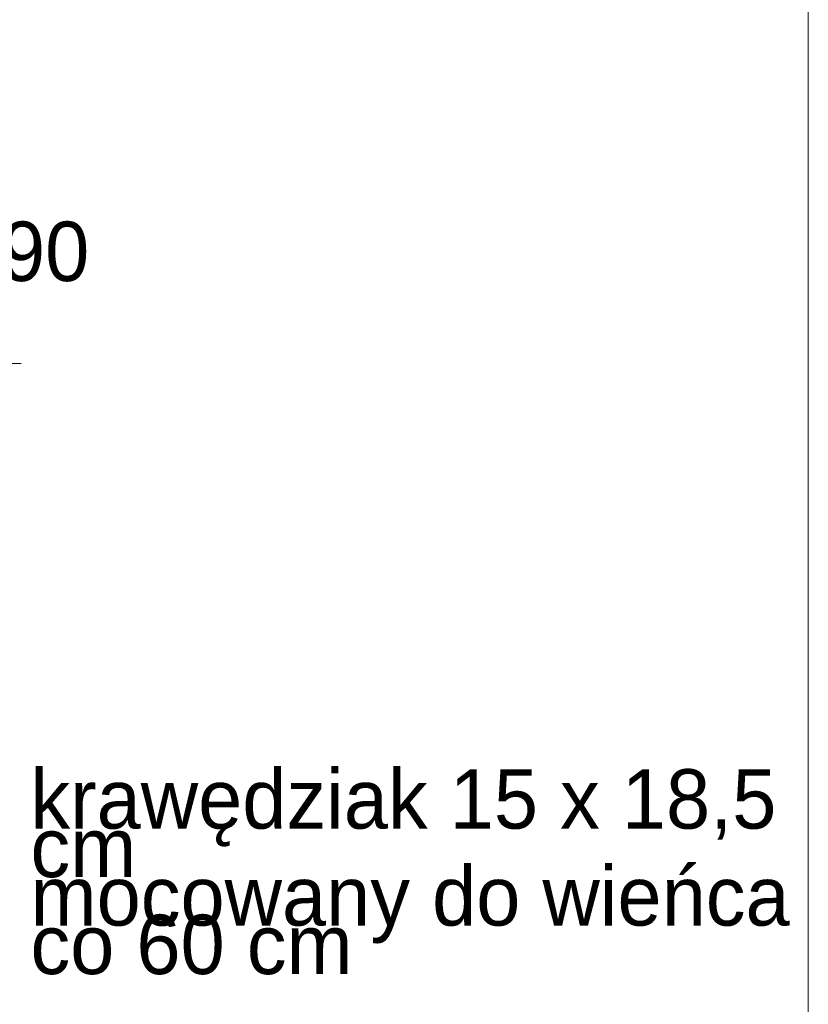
# Model space of a CAD drawing. Extents: x -109972 to -86652, y 98618 to 122888.
# Tile 65 of 74: x -90442 to -90176, y 107302 to 107634. Entities that reach past the tile are written whole.
import ezdxf

# ---------------------------------------------------------------- set-up
doc = ezdxf.new("R2010")
doc.units = 0
doc.header["$MEASUREMENT"] = 0
for name, color, linetype, lineweight in [('A-Opisy_Nr_Pióra__21', 7, 'Continuous', 13), ('ARCH TABELA_Nr_Pióra__21', 7, 'Continuous', 13), ('Arch wymiary_Nr_Pióra__21', 7, 'Continuous', 13)]:
    doc.layers.add(name, color=color, linetype=linetype, lineweight=lineweight)
doc.layers.add('Arch wymiary', color=7, linetype='Continuous')
doc.styles.add('GENERATED_STYLE_2', font='txt')
doc.styles.add('GENERATED_STYLE_4', font='txt')

# ---------------------------------------------------------------- blocks, each defined once
blk = doc.blocks.new('Wymiary_2', base_point=(-90456.05, 107518.25))
at = {"layer": 'Arch wymiary_Nr_Pióra__21', "linetype": 'Continuous'}
blk.add_hatch(color=256, dxfattribs=at).paths.add_polyline_path([(-90456.05, 107518.25), (-90467.65, 107538.25), (-90444.45, 107538.25)], flags=0)
for p, q in [((-90456.05, 107518.25), (-90467.65, 107538.25)), ((-90467.65, 107538.25), (-90444.45, 107538.25)), ((-90444.45, 107538.25), (-90456.05, 107518.25)), ((-90456.05, 107518.25), (-90471.05, 107518.25)), ((-90456.05, 107518.25), (-90441.05, 107518.25))]:
    blk.add_line(p, q, dxfattribs=at)
at = {"layer": 'Arch wymiary_Nr_Pióra__21', "insert": (-90485.79, 107542.25), "char_height": 20, "attachment_point": 7, "style": 'GENERATED_STYLE_2'}
blk.add_mtext('{+8,90}', dxfattribs=at)

msp = doc.modelspace()

# ---------------------------------------------------------------- linework, layer by layer
at = {"layer": 'ARCH TABELA_Nr_Pióra__21', "linetype": 'Continuous'}
msp.add_line((-90175.94, 107761.44), (-90175.94, 104916.44), dxfattribs=at)

# ---------------------------------------------------------------- block references
at = {"layer": 'Arch wymiary', "linetype": 'Continuous'}
msp.add_blockref('Wymiary_2', (-90456.05, 107518.25), dxfattribs=at)

# ---------------------------------------------------------------- texts
at = {"layer": 'A-Opisy_Nr_Pióra__21', "linetype": 'Continuous', "insert": (-90437.93, 107347), "char_height": 20, "width": 254.3068, "attachment_point": 4, "line_spacing_factor": 0.489475, "style": 'GENERATED_STYLE_4'}
msp.add_mtext('{krawędziak 15 x 18,5 cm\\Pmocowany do wieńca\\Pco 60 cm}', dxfattribs=at)

doc.saveas('drawing.dxf')
